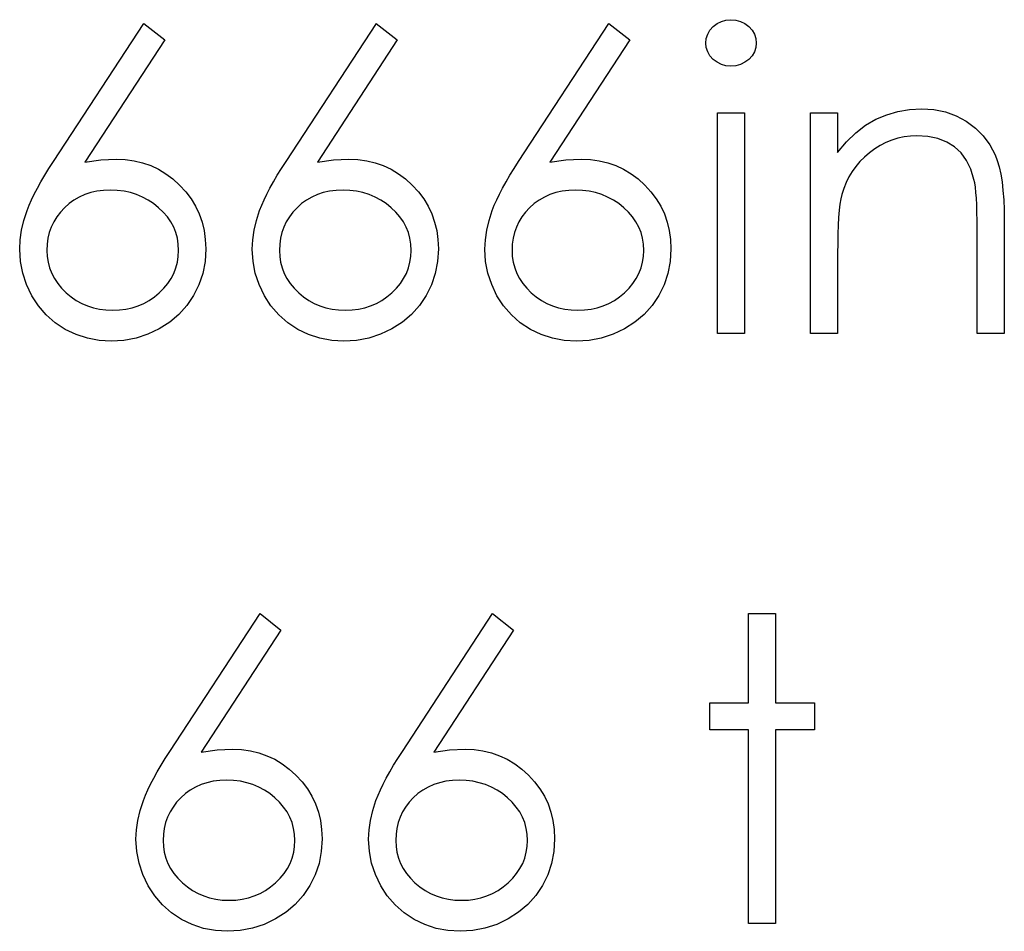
# Model space of a CAD drawing. Header units: inches. Extents: x 370 to 474, y 80 to 168.
# Tile 125 of 170: x 431.8 to 432.248, y 87.223 to 87.638. Entities that reach past the tile are written whole.
import ezdxf

# ---------------------------------------------------------------- set-up
doc = ezdxf.new("R2010")
doc.units = ezdxf.units.IN
doc.header["$LTSCALE"] = 0.5
doc.header["$MEASUREMENT"] = 0

msp = doc.modelspace()

# ---------------------------------------------------------------- linework, layer by layer
at = {"color": 7, "linetype": 'Continuous'}
for p, q in [((431.81512, 87.57352), (431.85625, 87.6364)), ((431.85625, 87.6364), (431.8658, 87.62892)), ((431.92112, 87.57352), (431.96225, 87.6364)), ((431.96224, 87.6364), (431.9718, 87.62892)), ((432.02711, 87.57352), (432.06824, 87.6364)), ((432.06824, 87.6364), (432.07779, 87.62892)), ((432.11431, 87.63342), (432.11578, 87.63504)), ((432.11578, 87.63504), (432.11754, 87.6364)), ((432.11754, 87.6364), (432.1195, 87.63739)), ((432.1195, 87.63739), (432.12157, 87.63797)), ((432.12157, 87.63797), (432.12384, 87.63816)), ((432.12383, 87.63816), (432.12613, 87.63797)), ((432.12613, 87.63797), (432.12825, 87.63739)), ((432.12825, 87.63739), (432.13021, 87.6364)), ((432.13021, 87.6364), (432.13198, 87.63504)), ((432.13198, 87.63504), (432.13347, 87.63342)), ((432.11263, 87.62963), (432.11326, 87.63159)), ((432.11326, 87.63159), (432.11431, 87.63342)), ((432.13347, 87.63342), (432.13452, 87.63159)), ((432.13452, 87.63159), (432.13515, 87.62963)), ((431.8658, 87.62892), (431.82939, 87.57324)), ((431.8658, 87.62892), (431.8658, 87.62892)), ((431.9718, 87.62892), (431.93539, 87.57324)), ((431.9718, 87.62892), (431.9718, 87.62892)), ((432.07779, 87.62892), (432.04138, 87.57324)), ((432.07779, 87.62892), (432.07779, 87.62892)), ((432.11241, 87.62751), (432.11263, 87.62963)), ((432.11263, 87.62544), (432.11241, 87.62751)), ((432.11241, 87.62751), (432.11241, 87.62751)), ((432.13515, 87.62963), (432.13537, 87.62751)), ((432.13537, 87.62751), (432.13515, 87.62544)), ((432.13537, 87.62751), (432.13537, 87.62751)), ((432.11326, 87.62351), (432.11263, 87.62544)), ((432.11431, 87.62171), (432.11326, 87.62351)), ((432.11578, 87.62008), (432.11431, 87.62171)), ((432.13347, 87.62171), (432.13198, 87.62008)), ((432.13452, 87.62351), (432.13347, 87.62171)), ((432.13515, 87.62544), (432.13452, 87.62351)), ((432.11754, 87.61873), (432.11578, 87.62008)), ((432.1195, 87.61774), (432.11754, 87.61873)), ((432.12157, 87.61716), (432.1195, 87.61774)), ((432.12384, 87.61696), (432.12157, 87.61716)), ((432.12613, 87.61716), (432.12384, 87.61696)), ((432.12384, 87.61696), (432.12384, 87.61696)), ((432.12825, 87.61774), (432.12613, 87.61716)), ((432.13021, 87.61873), (432.12825, 87.61774)), ((432.13198, 87.62008), (432.13021, 87.61873)), ((432.11771, 87.59576), (432.13007, 87.59576)), ((432.11771, 87.49507), (432.11771, 87.59576)), ((432.13007, 87.59576), (432.13007, 87.59576)), ((432.13007, 87.59576), (432.13007, 87.49507)), ((432.1601, 87.59576), (432.17247, 87.59576)), ((432.16011, 87.49507), (432.16011, 87.59576)), ((432.17247, 87.59576), (432.17247, 87.59576)), ((432.17247, 87.59576), (432.17247, 87.5776)), ((432.18994, 87.59278), (432.19483, 87.59485)), ((432.19483, 87.59485), (432.19994, 87.59634)), ((432.19994, 87.59634), (432.20526, 87.59723)), ((432.20526, 87.59723), (432.21079, 87.59753)), ((432.21079, 87.59753), (432.21079, 87.59753)), ((432.21079, 87.59753), (432.21636, 87.59717)), ((432.21636, 87.59717), (432.22161, 87.59612)), ((432.22161, 87.59612), (432.22652, 87.59433)), ((432.22652, 87.59433), (432.2311, 87.59184)), ((432.18078, 87.58663), (432.18525, 87.59005)), ((432.18525, 87.59005), (432.18994, 87.59278)), ((432.2311, 87.59184), (432.23524, 87.58875)), ((432.17653, 87.58246), (432.18078, 87.58663)), ((432.23524, 87.58875), (432.23883, 87.58516)), ((432.17247, 87.5776), (432.17653, 87.58246)), ((432.1919, 87.58086), (432.18939, 87.57929)), ((432.1945, 87.58216), (432.1919, 87.58086)), ((432.19718, 87.58326), (432.1945, 87.58216)), ((432.19991, 87.58409), (432.19718, 87.58326)), ((432.20275, 87.5847), (432.19991, 87.58409)), ((432.20565, 87.58505), (432.20275, 87.5847)), ((432.20863, 87.58516), (432.20565, 87.58505)), ((432.21366, 87.58486), (432.20863, 87.58516)), ((432.20863, 87.58516), (432.20863, 87.58516)), ((432.21818, 87.58392), (432.21366, 87.58486)), ((432.22221, 87.58238), (432.21818, 87.58392)), ((432.22575, 87.5802), (432.22221, 87.58238)), ((432.23883, 87.58516), (432.24181, 87.58108)), ((432.24181, 87.58108), (432.24421, 87.5765)), ((432.17247, 87.5776), (432.17247, 87.5776)), ((432.18696, 87.57749), (432.18467, 87.5755)), ((432.18939, 87.57929), (432.18696, 87.57749)), ((432.22876, 87.57741), (432.22575, 87.5802)), ((432.23124, 87.57401), (432.22876, 87.57741)), ((432.24421, 87.5765), (432.24521, 87.57393)), ((431.81305, 87.57031), (431.81512, 87.57352)), ((431.81512, 87.57352), (431.81512, 87.57352)), ((431.82939, 87.57324), (431.83668, 87.57423)), ((431.82939, 87.57324), (431.82939, 87.57324)), ((431.83668, 87.57423), (431.84366, 87.57456)), ((431.84366, 87.57456), (431.84366, 87.57456)), ((431.84366, 87.57456), (431.84786, 87.57437)), ((431.84786, 87.57437), (431.85186, 87.57382)), ((431.85186, 87.57382), (431.85573, 87.57291)), ((431.85573, 87.57291), (431.85942, 87.57161)), ((431.91905, 87.57031), (431.92112, 87.57352)), ((431.92112, 87.57352), (431.92112, 87.57352)), ((431.93539, 87.57324), (431.94268, 87.57423)), ((431.93539, 87.57324), (431.93539, 87.57324)), ((431.94268, 87.57423), (431.94966, 87.57456)), ((431.94966, 87.57456), (431.94966, 87.57456)), ((431.94966, 87.57456), (431.95385, 87.57437)), ((431.95385, 87.57437), (431.95786, 87.57382)), ((431.95786, 87.57382), (431.96172, 87.57291)), ((431.96172, 87.57291), (431.96542, 87.57161)), ((432.02504, 87.57031), (432.02711, 87.57352)), ((432.02711, 87.57352), (432.02711, 87.57352)), ((432.04138, 87.57324), (432.04867, 87.57423)), ((432.04138, 87.57324), (432.04138, 87.57324)), ((432.04867, 87.57423), (432.05566, 87.57456)), ((432.05566, 87.57456), (432.05566, 87.57456)), ((432.05566, 87.57456), (432.05985, 87.57437)), ((432.05985, 87.57437), (432.06385, 87.57382)), ((432.06385, 87.57382), (432.06772, 87.57291)), ((432.06772, 87.57291), (432.07142, 87.57161)), ((432.1826, 87.57343), (432.18073, 87.57122)), ((432.18467, 87.5755), (432.1826, 87.57343)), ((432.2332, 87.56998), (432.23124, 87.57401)), ((432.24521, 87.57393), (432.24606, 87.571)), ((431.81112, 87.56722), (431.81305, 87.57031)), ((431.85942, 87.57161), (431.86296, 87.56996)), ((431.86296, 87.56996), (431.86635, 87.56794)), ((431.86635, 87.56794), (431.86955, 87.56554)), ((431.91711, 87.56722), (431.91905, 87.57031)), ((431.96542, 87.57161), (431.96895, 87.56996)), ((431.96895, 87.56996), (431.97235, 87.56794)), ((431.97235, 87.56794), (431.97555, 87.56554)), ((432.02311, 87.56722), (432.02504, 87.57031)), ((432.07142, 87.57161), (432.07495, 87.56996)), ((432.07495, 87.56996), (432.07835, 87.56794)), ((432.07835, 87.56794), (432.08155, 87.56554)), ((432.17904, 87.56891), (432.17758, 87.56648)), ((432.18073, 87.57122), (432.17904, 87.56891)), ((432.23461, 87.56535), (432.2332, 87.56998)), ((432.24606, 87.571), (432.24678, 87.56777)), ((432.24678, 87.56777), (432.24739, 87.56419)), ((431.80778, 87.5614), (431.80938, 87.56427)), ((431.80938, 87.56427), (431.81112, 87.56722)), ((431.86955, 87.56554), (431.87262, 87.56278)), ((431.91377, 87.5614), (431.91538, 87.56427)), ((431.91538, 87.56427), (431.91711, 87.56722)), ((431.97555, 87.56554), (431.97861, 87.56278)), ((432.01977, 87.5614), (432.02137, 87.56427)), ((432.02137, 87.56427), (432.02311, 87.56722)), ((432.08155, 87.56554), (432.08461, 87.56278)), ((432.17631, 87.56394), (432.17523, 87.56126)), ((432.17758, 87.56648), (432.17631, 87.56394)), ((432.23494, 87.56374), (432.23461, 87.56535)), ((432.23461, 87.56535), (432.23461, 87.56535)), ((432.23524, 87.56176), (432.23494, 87.56374)), ((432.24739, 87.56419), (432.24783, 87.56027)), ((431.8051, 87.55607), (431.80637, 87.55867)), ((431.80637, 87.55867), (431.80778, 87.5614)), ((431.82939, 87.55844), (431.82685, 87.55731)), ((431.83207, 87.5593), (431.82939, 87.55844)), ((431.83491, 87.55994), (431.83207, 87.5593)), ((431.83792, 87.56029), (431.83491, 87.55994)), ((431.84107, 87.56043), (431.83792, 87.56029)), ((431.84421, 87.56029), (431.84107, 87.56043)), ((431.84728, 87.55994), (431.84421, 87.56029)), ((431.85018, 87.5593), (431.84728, 87.55994)), ((431.85299, 87.55844), (431.85018, 87.5593)), ((431.85567, 87.55731), (431.85299, 87.55844)), ((431.87262, 87.56278), (431.87541, 87.55974)), ((431.87541, 87.55974), (431.87784, 87.55654)), ((431.9111, 87.55607), (431.91237, 87.55867)), ((431.91237, 87.55867), (431.91377, 87.5614)), ((431.93539, 87.55844), (431.93285, 87.55731)), ((431.93807, 87.5593), (431.93539, 87.55844)), ((431.94091, 87.55994), (431.93807, 87.5593)), ((431.94392, 87.56029), (431.94091, 87.55994)), ((431.94706, 87.56043), (431.94392, 87.56029)), ((431.95021, 87.56029), (431.94706, 87.56043)), ((431.95327, 87.55994), (431.95021, 87.56029)), ((431.95617, 87.5593), (431.95327, 87.55994)), ((431.95899, 87.55844), (431.95617, 87.5593)), ((431.96167, 87.55731), (431.95899, 87.55844)), ((431.97861, 87.56278), (431.9814, 87.55974)), ((431.9814, 87.55974), (431.98383, 87.55654)), ((432.01709, 87.55607), (432.01836, 87.55867)), ((432.01836, 87.55867), (432.01977, 87.5614)), ((432.04138, 87.55844), (432.03884, 87.55731)), ((432.04406, 87.5593), (432.04138, 87.55844)), ((432.04691, 87.55994), (432.04406, 87.5593)), ((432.04991, 87.56029), (432.04691, 87.55994)), ((432.05306, 87.56043), (432.04991, 87.56029)), ((432.05621, 87.56029), (432.05306, 87.56043)), ((432.05927, 87.55994), (432.05621, 87.56029)), ((432.06217, 87.5593), (432.05927, 87.55994)), ((432.06499, 87.55844), (432.06217, 87.5593)), ((432.06766, 87.55731), (432.06499, 87.55844)), ((432.08461, 87.56278), (432.0874, 87.55974)), ((432.0874, 87.55974), (432.08983, 87.55654)), ((432.17438, 87.5585), (432.17394, 87.55646)), ((432.17523, 87.56126), (432.17438, 87.5585)), ((432.17438, 87.5585), (432.17438, 87.5585)), ((432.23549, 87.55944), (432.23524, 87.56176)), ((432.23571, 87.55676), (432.23549, 87.55944)), ((432.24783, 87.56027), (432.24816, 87.55602)), ((431.80402, 87.55356), (431.8051, 87.55607)), ((431.82221, 87.5543), (431.82012, 87.55243)), ((431.82445, 87.55593), (431.82221, 87.5543)), ((431.82685, 87.55731), (431.82445, 87.55593)), ((431.85826, 87.55593), (431.85567, 87.55731)), ((431.86069, 87.5543), (431.85826, 87.55593)), ((431.86304, 87.55243), (431.86069, 87.5543)), ((431.87784, 87.55654), (431.87988, 87.55317)), ((431.91002, 87.55356), (431.9111, 87.55607)), ((431.92821, 87.5543), (431.92611, 87.55243)), ((431.93045, 87.55593), (431.92821, 87.5543)), ((431.93285, 87.55731), (431.93045, 87.55593)), ((431.96426, 87.55593), (431.96167, 87.55731)), ((431.96669, 87.5543), (431.96426, 87.55593)), ((431.96904, 87.55243), (431.96669, 87.5543)), ((431.98383, 87.55654), (431.98587, 87.55317)), ((432.01602, 87.55356), (432.01709, 87.55607)), ((432.03421, 87.5543), (432.03211, 87.55243)), ((432.03644, 87.55593), (432.03421, 87.5543)), ((432.03884, 87.55731), (432.03644, 87.55593)), ((432.07026, 87.55593), (432.06766, 87.55731)), ((432.07269, 87.5543), (432.07026, 87.55593)), ((432.07503, 87.55243), (432.07269, 87.5543)), ((432.08983, 87.55654), (432.09187, 87.55317)), ((432.17355, 87.55403), (432.17322, 87.55124)), ((432.17394, 87.55646), (432.17355, 87.55403)), ((432.23588, 87.5537), (432.23571, 87.55676)), ((432.24816, 87.55602), (432.24838, 87.55141)), ((431.80162, 87.5466), (431.80309, 87.55119)), ((431.80309, 87.55119), (431.80402, 87.55356)), ((431.81824, 87.55038), (431.81661, 87.5482)), ((431.82012, 87.55243), (431.81824, 87.55038)), ((431.86517, 87.55038), (431.86304, 87.55243)), ((431.86701, 87.5482), (431.86517, 87.55038)), ((431.87988, 87.55317), (431.88153, 87.54964)), ((431.88153, 87.54964), (431.88283, 87.54591)), ((431.90762, 87.5466), (431.90908, 87.55119)), ((431.90908, 87.55119), (431.91002, 87.55356)), ((431.92424, 87.55038), (431.92261, 87.5482)), ((431.92611, 87.55243), (431.92424, 87.55038)), ((431.97116, 87.55038), (431.96904, 87.55243)), ((431.97301, 87.5482), (431.97116, 87.55038)), ((431.98587, 87.55317), (431.98753, 87.54964)), ((431.98753, 87.54964), (431.98883, 87.54591)), ((432.01362, 87.5466), (432.01508, 87.55119)), ((432.01508, 87.55119), (432.01602, 87.55356)), ((432.03023, 87.55038), (432.0286, 87.5482)), ((432.03211, 87.55243), (432.03023, 87.55038)), ((432.07716, 87.55038), (432.07503, 87.55243)), ((432.07901, 87.5482), (432.07716, 87.55038)), ((432.09187, 87.55317), (432.09353, 87.54964)), ((432.09353, 87.54964), (432.09482, 87.54591)), ((432.17322, 87.55124), (432.17294, 87.54804)), ((432.23599, 87.5503), (432.23588, 87.5537)), ((432.23604, 87.54655), (432.23599, 87.5503)), ((432.24838, 87.55141), (432.24844, 87.54649)), ((431.80057, 87.54213), (431.80162, 87.5466)), ((431.81523, 87.54594), (431.8141, 87.54357)), ((431.81661, 87.5482), (431.81523, 87.54594)), ((431.86859, 87.54594), (431.86701, 87.5482)), ((431.86989, 87.54357), (431.86859, 87.54594)), ((431.88283, 87.54591), (431.88377, 87.54202)), ((431.90657, 87.54213), (431.90762, 87.5466)), ((431.92123, 87.54594), (431.9201, 87.54357)), ((431.92261, 87.5482), (431.92123, 87.54594)), ((431.97458, 87.54594), (431.97301, 87.5482)), ((431.97588, 87.54357), (431.97458, 87.54594)), ((431.98883, 87.54591), (431.98977, 87.54202)), ((432.01257, 87.54213), (432.01362, 87.5466)), ((432.02722, 87.54594), (432.02609, 87.54357)), ((432.0286, 87.5482), (432.02722, 87.54594)), ((432.08058, 87.54594), (432.07901, 87.5482)), ((432.08188, 87.54357), (432.08058, 87.54594)), ((432.09482, 87.54591), (432.09576, 87.54202)), ((432.17294, 87.54804), (432.17275, 87.54448)), ((432.23607, 87.54243), (432.23604, 87.54655)), ((432.24844, 87.54649), (432.24844, 87.54649)), ((432.24844, 87.54649), (432.24844, 87.49507)), ((431.79994, 87.53774), (431.80057, 87.54213)), ((431.81322, 87.54108), (431.81258, 87.53849)), ((431.8141, 87.54357), (431.81322, 87.54108)), ((431.87088, 87.54108), (431.86989, 87.54357)), ((431.87157, 87.53849), (431.87088, 87.54108)), ((431.88377, 87.54202), (431.88432, 87.53796)), ((431.90594, 87.53774), (431.90657, 87.54213)), ((431.91921, 87.54108), (431.91858, 87.53849)), ((431.9201, 87.54357), (431.91921, 87.54108)), ((431.97688, 87.54108), (431.97588, 87.54357)), ((431.97757, 87.53849), (431.97688, 87.54108)), ((431.98977, 87.54202), (431.99032, 87.53796)), ((432.01193, 87.53774), (432.01257, 87.54213)), ((432.02521, 87.54108), (432.02457, 87.53849)), ((432.02609, 87.54357), (432.02521, 87.54108)), ((432.08287, 87.54108), (432.08188, 87.54357)), ((432.08356, 87.53849), (432.08287, 87.54108)), ((432.09576, 87.54202), (432.09631, 87.53796)), ((432.17258, 87.54053), (432.1725, 87.5362)), ((432.17275, 87.54448), (432.17258, 87.54053)), ((432.23607, 87.49507), (432.23607, 87.54243)), ((432.23607, 87.54243), (432.23607, 87.54243)), ((431.79972, 87.53349), (431.79994, 87.53774)), ((431.81258, 87.53849), (431.81222, 87.53581)), ((431.87201, 87.53581), (431.87157, 87.53849)), ((431.88432, 87.53796), (431.88452, 87.53374)), ((431.90571, 87.53349), (431.90594, 87.53774)), ((431.91858, 87.53849), (431.91822, 87.53581)), ((431.97801, 87.53581), (431.97757, 87.53849)), ((431.99032, 87.53796), (431.99051, 87.53374)), ((432.01171, 87.53349), (432.01193, 87.53774)), ((432.02457, 87.53849), (432.02422, 87.53581)), ((432.084, 87.53581), (432.08356, 87.53849)), ((432.09631, 87.53796), (432.09651, 87.53374)), ((432.1725, 87.5362), (432.17247, 87.53148)), ((431.80008, 87.52794), (431.79972, 87.53349)), ((431.79972, 87.53349), (431.79972, 87.53349)), ((431.81222, 87.53581), (431.81208, 87.53299)), ((431.81208, 87.53299), (431.81208, 87.53299)), ((431.81208, 87.53299), (431.81222, 87.53021)), ((431.87215, 87.53299), (431.87201, 87.53581)), ((431.87201, 87.53021), (431.87215, 87.53299)), ((431.87215, 87.53299), (431.87215, 87.53299)), ((431.88452, 87.53374), (431.88418, 87.52797)), ((431.88452, 87.53374), (431.88452, 87.53374)), ((431.90607, 87.52794), (431.90571, 87.53349)), ((431.90571, 87.53349), (431.90571, 87.53349)), ((431.91822, 87.53581), (431.91808, 87.53299)), ((431.91808, 87.53299), (431.91808, 87.53299)), ((431.91808, 87.53299), (431.91822, 87.53021)), ((431.97815, 87.53299), (431.97801, 87.53581)), ((431.97801, 87.53021), (431.97815, 87.53299)), ((431.97815, 87.53299), (431.97815, 87.53299)), ((431.99051, 87.53374), (431.99018, 87.52797)), ((431.99051, 87.53374), (431.99051, 87.53374)), ((432.01207, 87.52794), (432.01171, 87.53349)), ((432.01171, 87.53349), (432.01171, 87.53349)), ((432.02422, 87.53581), (432.02408, 87.53299)), ((432.02408, 87.53299), (432.02408, 87.53299)), ((432.02408, 87.53299), (432.02422, 87.53021)), ((432.08414, 87.53299), (432.084, 87.53581)), ((432.084, 87.53021), (432.08414, 87.53299)), ((432.08414, 87.53299), (432.08414, 87.53299)), ((432.09651, 87.53374), (432.09618, 87.52797)), ((432.09651, 87.53374), (432.09651, 87.53374)), ((432.17247, 87.53148), (432.17247, 87.53148)), ((432.17247, 87.53148), (432.17247, 87.49507)), ((431.8011, 87.52256), (431.80008, 87.52794)), ((431.81222, 87.53021), (431.81264, 87.52756)), ((431.81264, 87.52756), (431.81333, 87.52496)), ((431.87091, 87.52496), (431.8716, 87.52756)), ((431.8716, 87.52756), (431.87201, 87.53021)), ((431.88418, 87.52797), (431.88314, 87.52248)), ((431.90709, 87.52256), (431.90607, 87.52794)), ((431.91822, 87.53021), (431.91863, 87.52756)), ((431.91863, 87.52756), (431.91932, 87.52496)), ((431.9769, 87.52496), (431.97759, 87.52756)), ((431.97759, 87.52756), (431.97801, 87.53021)), ((431.99018, 87.52797), (431.98913, 87.52248)), ((432.01309, 87.52256), (432.01207, 87.52794)), ((432.02422, 87.53021), (432.02463, 87.52756)), ((432.02463, 87.52756), (432.02532, 87.52496)), ((432.0829, 87.52496), (432.08359, 87.52756)), ((432.08359, 87.52756), (432.084, 87.53021)), ((432.09618, 87.52797), (432.09513, 87.52248)), ((431.80284, 87.51737), (431.8011, 87.52256)), ((431.81333, 87.52496), (431.81429, 87.52251)), ((431.81429, 87.52251), (431.81551, 87.52013)), ((431.8687, 87.52013), (431.86994, 87.52251)), ((431.86994, 87.52251), (431.87091, 87.52496)), ((431.88314, 87.52248), (431.88142, 87.51729)), ((431.90883, 87.51737), (431.90709, 87.52256)), ((431.91932, 87.52496), (431.92029, 87.52251)), ((431.92029, 87.52251), (431.9215, 87.52013)), ((431.9747, 87.52013), (431.97594, 87.52251)), ((431.97594, 87.52251), (431.9769, 87.52496)), ((431.98913, 87.52248), (431.98742, 87.51729)), ((432.01483, 87.51737), (432.01309, 87.52256)), ((432.02532, 87.52496), (432.02629, 87.52251)), ((432.02629, 87.52251), (432.0275, 87.52013)), ((432.08069, 87.52013), (432.08193, 87.52251)), ((432.08193, 87.52251), (432.0829, 87.52496)), ((432.09513, 87.52248), (432.09342, 87.51729)), ((431.81551, 87.52013), (431.81703, 87.5179)), ((431.86721, 87.5179), (431.8687, 87.52013)), ((431.9215, 87.52013), (431.92302, 87.5179)), ((431.9732, 87.5179), (431.9747, 87.52013)), ((432.0275, 87.52013), (432.02902, 87.5179)), ((432.0792, 87.5179), (432.08069, 87.52013)), ((431.80524, 87.51232), (431.80284, 87.51737)), ((431.81703, 87.5179), (431.81879, 87.51571)), ((431.81879, 87.51571), (431.82086, 87.51367)), ((431.82086, 87.51367), (431.82313, 87.5118)), ((431.86108, 87.5118), (431.86334, 87.51367)), ((431.86334, 87.51367), (431.86541, 87.51571)), ((431.86541, 87.51571), (431.86721, 87.5179)), ((431.88142, 87.51729), (431.87899, 87.51235)), ((431.91124, 87.51232), (431.90883, 87.51737)), ((431.92302, 87.5179), (431.92479, 87.51571)), ((431.92479, 87.51571), (431.92686, 87.51367)), ((431.92686, 87.51367), (431.92912, 87.5118)), ((431.96708, 87.5118), (431.96934, 87.51367)), ((431.96934, 87.51367), (431.97141, 87.51571)), ((431.97141, 87.51571), (431.9732, 87.5179)), ((431.98742, 87.51729), (431.98499, 87.51235)), ((432.01723, 87.51232), (432.01483, 87.51737)), ((432.02902, 87.5179), (432.03078, 87.51571)), ((432.03078, 87.51571), (432.03286, 87.51367)), ((432.03286, 87.51367), (432.03512, 87.5118)), ((432.07307, 87.5118), (432.07534, 87.51367)), ((432.07534, 87.51367), (432.07741, 87.51571)), ((432.07741, 87.51571), (432.0792, 87.5179)), ((432.09342, 87.51729), (432.09099, 87.51235)), ((431.80825, 87.50765), (431.80524, 87.51232)), ((431.82313, 87.5118), (431.8255, 87.51017)), ((431.8255, 87.51017), (431.82798, 87.50879)), ((431.85625, 87.50879), (431.85873, 87.51017)), ((431.85873, 87.51017), (431.86108, 87.5118)), ((431.87899, 87.51235), (431.87596, 87.50782)), ((431.91424, 87.50765), (431.91124, 87.51232)), ((431.92912, 87.5118), (431.9315, 87.51017)), ((431.9315, 87.51017), (431.93398, 87.50879)), ((431.96225, 87.50879), (431.96473, 87.51017)), ((431.96473, 87.51017), (431.96708, 87.5118)), ((431.98499, 87.51235), (431.98195, 87.50782)), ((432.02024, 87.50765), (432.01723, 87.51232)), ((432.03512, 87.5118), (432.03749, 87.51017)), ((432.03749, 87.51017), (432.03998, 87.50879)), ((432.06824, 87.50879), (432.07073, 87.51017)), ((432.07073, 87.51017), (432.07307, 87.5118)), ((432.09099, 87.51235), (432.08795, 87.50782)), ((431.81181, 87.50354), (431.80825, 87.50765)), ((431.82798, 87.50879), (431.83058, 87.50768)), ((431.83058, 87.50768), (431.83328, 87.5068)), ((431.83328, 87.5068), (431.83613, 87.50616)), ((431.83613, 87.50616), (431.83905, 87.50581)), ((431.83905, 87.50581), (431.84212, 87.50567)), ((431.84212, 87.50567), (431.84518, 87.50581)), ((431.84212, 87.50567), (431.84212, 87.50567)), ((431.84518, 87.50581), (431.84811, 87.50616)), ((431.84811, 87.50616), (431.85095, 87.5068)), ((431.85095, 87.5068), (431.85365, 87.50768)), ((431.85365, 87.50768), (431.85625, 87.50879)), ((431.87596, 87.50782), (431.87231, 87.50379)), ((431.9178, 87.50354), (431.91424, 87.50765)), ((431.93398, 87.50879), (431.93657, 87.50768)), ((431.93657, 87.50768), (431.93928, 87.5068)), ((431.93928, 87.5068), (431.94212, 87.50616)), ((431.94212, 87.50616), (431.94505, 87.50581)), ((431.94505, 87.50581), (431.94811, 87.50567)), ((431.94811, 87.50567), (431.95118, 87.50581)), ((431.94811, 87.50567), (431.94811, 87.50567)), ((431.95118, 87.50581), (431.9541, 87.50616)), ((431.9541, 87.50616), (431.95695, 87.5068)), ((431.95695, 87.5068), (431.95965, 87.50768)), ((431.95965, 87.50768), (431.96225, 87.50879)), ((431.98195, 87.50782), (431.97831, 87.50379)), ((432.0238, 87.50354), (432.02024, 87.50765)), ((432.03998, 87.50879), (432.04257, 87.50768)), ((432.04257, 87.50768), (432.04528, 87.5068)), ((432.04528, 87.5068), (432.04812, 87.50616)), ((432.04812, 87.50616), (432.05105, 87.50581)), ((432.05105, 87.50581), (432.05411, 87.50567)), ((432.05411, 87.50567), (432.05717, 87.50581)), ((432.05411, 87.50567), (432.05411, 87.50567)), ((432.05717, 87.50581), (432.0601, 87.50616)), ((432.0601, 87.50616), (432.06294, 87.5068)), ((432.06294, 87.5068), (432.06565, 87.50768)), ((432.06565, 87.50768), (432.06824, 87.50879)), ((432.08795, 87.50782), (432.08431, 87.50379)), ((431.81587, 87.49998), (431.81181, 87.50354)), ((431.86812, 87.50023), (431.86332, 87.49717)), ((431.87231, 87.50379), (431.86812, 87.50023)), ((431.92186, 87.49998), (431.9178, 87.50354)), ((431.97412, 87.50023), (431.96931, 87.49717)), ((431.97831, 87.50379), (431.97412, 87.50023)), ((432.02786, 87.49998), (432.0238, 87.50354)), ((432.08011, 87.50023), (432.07531, 87.49717)), ((432.08431, 87.50379), (432.08011, 87.50023)), ((431.82045, 87.49697), (431.81587, 87.49998)), ((431.82539, 87.4946), (431.82045, 87.49697)), ((431.86332, 87.49717), (431.85815, 87.49471)), ((431.92644, 87.49697), (431.92186, 87.49998)), ((431.93139, 87.4946), (431.92644, 87.49697)), ((431.96931, 87.49717), (431.96415, 87.49471)), ((432.03244, 87.49697), (432.02786, 87.49998)), ((432.03738, 87.4946), (432.03244, 87.49697)), ((432.07531, 87.49717), (432.07015, 87.49471)), ((431.83055, 87.49289), (431.82539, 87.4946)), ((431.83591, 87.49187), (431.83055, 87.49289)), ((431.84145, 87.49153), (431.83591, 87.49187)), ((431.84722, 87.49189), (431.84145, 87.49153)), ((431.84145, 87.49153), (431.84145, 87.49153)), ((431.85277, 87.49294), (431.84722, 87.49189)), ((431.85815, 87.49471), (431.85277, 87.49294)), ((431.93655, 87.49289), (431.93139, 87.4946)), ((431.9419, 87.49187), (431.93655, 87.49289)), ((431.94745, 87.49153), (431.9419, 87.49187)), ((431.95322, 87.49189), (431.94745, 87.49153)), ((431.94745, 87.49153), (431.94745, 87.49153)), ((431.95877, 87.49294), (431.95322, 87.49189)), ((431.96415, 87.49471), (431.95877, 87.49294)), ((432.04254, 87.49289), (432.03738, 87.4946)), ((432.0479, 87.49187), (432.04254, 87.49289)), ((432.05345, 87.49153), (432.0479, 87.49187)), ((432.05922, 87.49189), (432.05345, 87.49153)), ((432.05345, 87.49153), (432.05345, 87.49153)), ((432.06476, 87.49294), (432.05922, 87.49189)), ((432.07015, 87.49471), (432.06476, 87.49294)), ((432.13007, 87.49507), (432.11771, 87.49507)), ((432.11771, 87.49507), (432.11771, 87.49507)), ((432.13007, 87.49507), (432.13007, 87.49507)), ((432.17247, 87.49507), (432.16011, 87.49507)), ((432.16011, 87.49507), (432.16011, 87.49507)), ((432.17247, 87.49507), (432.17247, 87.49507)), ((432.24844, 87.49507), (432.23607, 87.49507)), ((432.23607, 87.49507), (432.23607, 87.49507)), ((432.24844, 87.49507), (432.24844, 87.49507)), ((431.86812, 87.30449), (431.90925, 87.36737)), ((431.90925, 87.36737), (431.9188, 87.35989)), ((431.97412, 87.30449), (432.01524, 87.36737)), ((432.01524, 87.36737), (432.02479, 87.35989)), ((432.13184, 87.36737), (432.14421, 87.36737)), ((432.13184, 87.32674), (432.13184, 87.36737)), ((432.14421, 87.36737), (432.14421, 87.36737)), ((432.14421, 87.36737), (432.14421, 87.32674)), ((431.9188, 87.35989), (431.88239, 87.30421)), ((431.9188, 87.35989), (431.9188, 87.35989)), ((432.02479, 87.35989), (431.98839, 87.30421)), ((432.02479, 87.35989), (432.02479, 87.35989)), ((432.11417, 87.31437), (432.11417, 87.32674)), ((432.11417, 87.32674), (432.11417, 87.32674)), ((432.11417, 87.32674), (432.13184, 87.32674)), ((432.13184, 87.32674), (432.13184, 87.32674)), ((432.14421, 87.32674), (432.14421, 87.32674)), ((432.14421, 87.32674), (432.16187, 87.32674)), ((432.16187, 87.32674), (432.16187, 87.32674)), ((432.16187, 87.32674), (432.16187, 87.31437)), ((432.13184, 87.31437), (432.11417, 87.31437)), ((432.11417, 87.31437), (432.11417, 87.31437)), ((432.13184, 87.22604), (432.13184, 87.31437)), ((432.13184, 87.31437), (432.13184, 87.31437)), ((432.16187, 87.31437), (432.14421, 87.31437)), ((432.14421, 87.31437), (432.14421, 87.31437)), ((432.14421, 87.31437), (432.14421, 87.22604)), ((432.16187, 87.31437), (432.16187, 87.31437)), ((431.86605, 87.30129), (431.86812, 87.30449)), ((431.86812, 87.30449), (431.86812, 87.30449)), ((431.88239, 87.30421), (431.88968, 87.3052)), ((431.88239, 87.30421), (431.88239, 87.30421)), ((431.88968, 87.3052), (431.89666, 87.30554)), ((431.89666, 87.30554), (431.89666, 87.30554)), ((431.89666, 87.30554), (431.90086, 87.30534)), ((431.90086, 87.30534), (431.90486, 87.30479)), ((431.90486, 87.30479), (431.90872, 87.30388)), ((431.90872, 87.30388), (431.91242, 87.30258)), ((431.91242, 87.30258), (431.91596, 87.30093)), ((431.97205, 87.30129), (431.97412, 87.30449)), ((431.97412, 87.30449), (431.97412, 87.30449)), ((431.98839, 87.30421), (431.99567, 87.3052)), ((431.98839, 87.30421), (431.98839, 87.30421)), ((431.99567, 87.3052), (432.00266, 87.30554)), ((432.00266, 87.30554), (432.00266, 87.30554)), ((432.00266, 87.30554), (432.00685, 87.30534)), ((432.00685, 87.30534), (432.01086, 87.30479)), ((432.01086, 87.30479), (432.01472, 87.30388)), ((432.01472, 87.30388), (432.01842, 87.30258)), ((432.01842, 87.30258), (432.02195, 87.30093)), ((431.86238, 87.29524), (431.86412, 87.29819)), ((431.86412, 87.29819), (431.86605, 87.30129)), ((431.91596, 87.30093), (431.91935, 87.29891)), ((431.91935, 87.29891), (431.92255, 87.29651)), ((431.96837, 87.29524), (431.97011, 87.29819)), ((431.97011, 87.29819), (431.97205, 87.30129)), ((432.02195, 87.30093), (432.02535, 87.29891)), ((432.02535, 87.29891), (432.02855, 87.29651)), ((431.86078, 87.29237), (431.86238, 87.29524)), ((431.92255, 87.29651), (431.92562, 87.29375)), ((431.92562, 87.29375), (431.9284, 87.29071)), ((431.96677, 87.29237), (431.96837, 87.29524)), ((432.02855, 87.29651), (432.03161, 87.29375)), ((432.03161, 87.29375), (432.0344, 87.29071)), ((431.8581, 87.28704), (431.85937, 87.28964)), ((431.85937, 87.28964), (431.86078, 87.29237)), ((431.88239, 87.28942), (431.87985, 87.28828)), ((431.88507, 87.29027), (431.88239, 87.28942)), ((431.88791, 87.29091), (431.88507, 87.29027)), ((431.89092, 87.29127), (431.88791, 87.29091)), ((431.89407, 87.2914), (431.89092, 87.29127)), ((431.89721, 87.29127), (431.89407, 87.2914)), ((431.90028, 87.29091), (431.89721, 87.29127)), ((431.90318, 87.29027), (431.90028, 87.29091)), ((431.90599, 87.28942), (431.90318, 87.29027)), ((431.90867, 87.28828), (431.90599, 87.28942)), ((431.9284, 87.29071), (431.93083, 87.28751)), ((431.9641, 87.28704), (431.96537, 87.28964)), ((431.96537, 87.28964), (431.96677, 87.29237)), ((431.98839, 87.28942), (431.98585, 87.28828)), ((431.99106, 87.29027), (431.98839, 87.28942)), ((431.99391, 87.29091), (431.99106, 87.29027)), ((431.99692, 87.29127), (431.99391, 87.29091)), ((432.00006, 87.2914), (431.99692, 87.29127)), ((432.00321, 87.29127), (432.00006, 87.2914)), ((432.00627, 87.29091), (432.00321, 87.29127)), ((432.00917, 87.29027), (432.00627, 87.29091)), ((432.01199, 87.28942), (432.00917, 87.29027)), ((432.01466, 87.28828), (432.01199, 87.28942)), ((432.0344, 87.29071), (432.03683, 87.28751)), ((431.85702, 87.28453), (431.8581, 87.28704)), ((431.87521, 87.28528), (431.87312, 87.2834)), ((431.87745, 87.2869), (431.87521, 87.28528)), ((431.87985, 87.28828), (431.87745, 87.2869)), ((431.91126, 87.2869), (431.90867, 87.28828)), ((431.91369, 87.28528), (431.91126, 87.2869)), ((431.91604, 87.2834), (431.91369, 87.28528)), ((431.93083, 87.28751), (431.93288, 87.28414)), ((431.96302, 87.28453), (431.9641, 87.28704)), ((431.98121, 87.28528), (431.97911, 87.2834)), ((431.98345, 87.2869), (431.98121, 87.28528)), ((431.98585, 87.28828), (431.98345, 87.2869)), ((432.01726, 87.2869), (432.01466, 87.28828)), ((432.01969, 87.28528), (432.01726, 87.2869)), ((432.02203, 87.2834), (432.01969, 87.28528)), ((432.03683, 87.28751), (432.03887, 87.28414)), ((431.85462, 87.27757), (431.85608, 87.28216)), ((431.85608, 87.28216), (431.85702, 87.28453)), ((431.87124, 87.28136), (431.86961, 87.27917)), ((431.87312, 87.2834), (431.87124, 87.28136)), ((431.91816, 87.28136), (431.91604, 87.2834)), ((431.92001, 87.27917), (431.91816, 87.28136)), ((431.93288, 87.28414), (431.93453, 87.28061)), ((431.93453, 87.28061), (431.93583, 87.27688)), ((431.96062, 87.27757), (431.96208, 87.28216)), ((431.96208, 87.28216), (431.96302, 87.28453)), ((431.97723, 87.28136), (431.97561, 87.27917)), ((431.97911, 87.2834), (431.97723, 87.28136)), ((432.02416, 87.28136), (432.02203, 87.2834)), ((432.02601, 87.27917), (432.02416, 87.28136)), ((432.03887, 87.28414), (432.04053, 87.28061)), ((432.04053, 87.28061), (432.04183, 87.27688)), ((431.85357, 87.2731), (431.85462, 87.27757)), ((431.86823, 87.27691), (431.8671, 87.27454)), ((431.86961, 87.27917), (431.86823, 87.27691)), ((431.92159, 87.27691), (431.92001, 87.27917)), ((431.92288, 87.27454), (431.92159, 87.27691)), ((431.93583, 87.27688), (431.93677, 87.27299)), ((431.95957, 87.2731), (431.96062, 87.27757)), ((431.97423, 87.27691), (431.97309, 87.27454)), ((431.97561, 87.27917), (431.97423, 87.27691)), ((432.02758, 87.27691), (432.02601, 87.27917)), ((432.02888, 87.27454), (432.02758, 87.27691)), ((432.04183, 87.27688), (432.04276, 87.27299)), ((431.85294, 87.26871), (431.85357, 87.2731)), ((431.86621, 87.27205), (431.86558, 87.26946)), ((431.8671, 87.27454), (431.86621, 87.27205)), ((431.92388, 87.27205), (431.92288, 87.27454)), ((431.92457, 87.26946), (431.92388, 87.27205)), ((431.93677, 87.27299), (431.93732, 87.26893)), ((431.95893, 87.26871), (431.95957, 87.2731)), ((431.97221, 87.27205), (431.97158, 87.26946)), ((431.97309, 87.27454), (431.97221, 87.27205)), ((432.02987, 87.27205), (432.02888, 87.27454)), ((432.03056, 87.26946), (432.02987, 87.27205)), ((432.04276, 87.27299), (432.04332, 87.26893)), ((431.85272, 87.26446), (431.85294, 87.26871)), ((431.86522, 87.26678), (431.86508, 87.26397)), ((431.86558, 87.26946), (431.86522, 87.26678)), ((431.92501, 87.26678), (431.92457, 87.26946)), ((431.92515, 87.26397), (431.92501, 87.26678)), ((431.93732, 87.26893), (431.93751, 87.26471)), ((431.95871, 87.26446), (431.95893, 87.26871)), ((431.97122, 87.26678), (431.97108, 87.26397)), ((431.97158, 87.26946), (431.97122, 87.26678)), ((432.03101, 87.26678), (432.03056, 87.26946)), ((432.03114, 87.26397), (432.03101, 87.26678)), ((432.04332, 87.26893), (432.04351, 87.26471)), ((431.85308, 87.25891), (431.85272, 87.26446)), ((431.85272, 87.26446), (431.85272, 87.26446)), ((431.86508, 87.26397), (431.86508, 87.26397)), ((431.86508, 87.26397), (431.86522, 87.26118)), ((431.92501, 87.26118), (431.92515, 87.26397)), ((431.92515, 87.26397), (431.92515, 87.26397)), ((431.93751, 87.26471), (431.93718, 87.25894)), ((431.93751, 87.26471), (431.93751, 87.26471)), ((431.95907, 87.25891), (431.95871, 87.26446)), ((431.95871, 87.26446), (431.95871, 87.26446)), ((431.97108, 87.26397), (431.97108, 87.26397)), ((431.97108, 87.26397), (431.97122, 87.26118)), ((432.03101, 87.26118), (432.03114, 87.26397)), ((432.03114, 87.26397), (432.03114, 87.26397)), ((432.04351, 87.26471), (432.04318, 87.25894)), ((432.04351, 87.26471), (432.04351, 87.26471)), ((431.8541, 87.25353), (431.85308, 87.25891)), ((431.86522, 87.26118), (431.86563, 87.25853)), ((431.86563, 87.25853), (431.86632, 87.25593)), ((431.92391, 87.25593), (431.9246, 87.25853)), ((431.9246, 87.25853), (431.92501, 87.26118)), ((431.93718, 87.25894), (431.93613, 87.25345)), ((431.96009, 87.25353), (431.95907, 87.25891)), ((431.97122, 87.26118), (431.97163, 87.25853)), ((431.97163, 87.25853), (431.97232, 87.25593)), ((432.0299, 87.25593), (432.03059, 87.25853)), ((432.03059, 87.25853), (432.03101, 87.26118)), ((432.04318, 87.25894), (432.04213, 87.25345)), ((431.85584, 87.24834), (431.8541, 87.25353)), ((431.86632, 87.25593), (431.86729, 87.25348)), ((431.86729, 87.25348), (431.86851, 87.2511)), ((431.9217, 87.2511), (431.92294, 87.25348)), ((431.92294, 87.25348), (431.92391, 87.25593)), ((431.93613, 87.25345), (431.93442, 87.24826)), ((431.96183, 87.24834), (431.96009, 87.25353)), ((431.97232, 87.25593), (431.97329, 87.25348)), ((431.97329, 87.25348), (431.9745, 87.2511)), ((432.02769, 87.2511), (432.02894, 87.25348)), ((432.02894, 87.25348), (432.0299, 87.25593)), ((432.04213, 87.25345), (432.04042, 87.24826)), ((431.86851, 87.2511), (431.87002, 87.24887)), ((431.87002, 87.24887), (431.87179, 87.24669)), ((431.91841, 87.24669), (431.92021, 87.24887)), ((431.92021, 87.24887), (431.9217, 87.2511)), ((431.9745, 87.2511), (431.97602, 87.24887)), ((431.97602, 87.24887), (431.97779, 87.24669)), ((432.02441, 87.24669), (432.0262, 87.24887)), ((432.0262, 87.24887), (432.02769, 87.2511)), ((431.85824, 87.24329), (431.85584, 87.24834)), ((431.87179, 87.24669), (431.87386, 87.24464)), ((431.87386, 87.24464), (431.87612, 87.24277)), ((431.91408, 87.24277), (431.91634, 87.24464)), ((431.91634, 87.24464), (431.91841, 87.24669)), ((431.93442, 87.24826), (431.93199, 87.24332)), ((431.96423, 87.24329), (431.96183, 87.24834)), ((431.97779, 87.24669), (431.97986, 87.24464)), ((431.97986, 87.24464), (431.98212, 87.24277)), ((432.02007, 87.24277), (432.02234, 87.24464)), ((432.02234, 87.24464), (432.02441, 87.24669)), ((432.04042, 87.24826), (432.03799, 87.24332)), ((431.86125, 87.23863), (431.85824, 87.24329)), ((431.87612, 87.24277), (431.8785, 87.24114)), ((431.8785, 87.24114), (431.88098, 87.23976)), ((431.88098, 87.23976), (431.88358, 87.23865)), ((431.90665, 87.23865), (431.90925, 87.23976)), ((431.90925, 87.23976), (431.91173, 87.24114)), ((431.91173, 87.24114), (431.91408, 87.24277)), ((431.93199, 87.24332), (431.92896, 87.23879)), ((431.96724, 87.23863), (431.96423, 87.24329)), ((431.98212, 87.24277), (431.98449, 87.24114)), ((431.98449, 87.24114), (431.98698, 87.23976)), ((431.98698, 87.23976), (431.98957, 87.23865)), ((432.01265, 87.23865), (432.01524, 87.23976)), ((432.01524, 87.23976), (432.01773, 87.24114)), ((432.01773, 87.24114), (432.02007, 87.24277)), ((432.03799, 87.24332), (432.03495, 87.23879)), ((431.86481, 87.23451), (431.86125, 87.23863)), ((431.88358, 87.23865), (431.88628, 87.23777)), ((431.88628, 87.23777), (431.88913, 87.23714)), ((431.88913, 87.23714), (431.89205, 87.23678)), ((431.89205, 87.23678), (431.89511, 87.23664)), ((431.89511, 87.23664), (431.89818, 87.23678)), ((431.89511, 87.23664), (431.89511, 87.23664)), ((431.89818, 87.23678), (431.9011, 87.23714)), ((431.9011, 87.23714), (431.90395, 87.23777)), ((431.90395, 87.23777), (431.90665, 87.23865)), ((431.92896, 87.23879), (431.92531, 87.23476)), ((431.9708, 87.23451), (431.96724, 87.23863)), ((431.98957, 87.23865), (431.99228, 87.23777)), ((431.99228, 87.23777), (431.99512, 87.23714)), ((431.99512, 87.23714), (431.99805, 87.23678)), ((431.99805, 87.23678), (432.00111, 87.23664)), ((432.00111, 87.23664), (432.00418, 87.23678)), ((432.00111, 87.23664), (432.00111, 87.23664)), ((432.00418, 87.23678), (432.0071, 87.23714)), ((432.0071, 87.23714), (432.00994, 87.23777)), ((432.00994, 87.23777), (432.01265, 87.23865)), ((432.03495, 87.23879), (432.03131, 87.23476)), ((431.86886, 87.23095), (431.86481, 87.23451)), ((431.87345, 87.22794), (431.86886, 87.23095)), ((431.92112, 87.2312), (431.91631, 87.22814)), ((431.92531, 87.23476), (431.92112, 87.2312)), ((431.97486, 87.23095), (431.9708, 87.23451)), ((431.97944, 87.22794), (431.97486, 87.23095)), ((432.02711, 87.2312), (432.02231, 87.22814)), ((432.03131, 87.23476), (432.02711, 87.2312)), ((431.87839, 87.22557), (431.87345, 87.22794)), ((431.91631, 87.22814), (431.91115, 87.22568)), ((431.98438, 87.22557), (431.97944, 87.22794)), ((432.02231, 87.22814), (432.01715, 87.22568)), ((431.88355, 87.22386), (431.87839, 87.22557)), ((431.8889, 87.22284), (431.88355, 87.22386)), ((431.89445, 87.22251), (431.8889, 87.22284)), ((431.90022, 87.22286), (431.89445, 87.22251)), ((431.89445, 87.22251), (431.89445, 87.22251)), ((431.90577, 87.22391), (431.90022, 87.22286)), ((431.91115, 87.22568), (431.90577, 87.22391)), ((431.98955, 87.22386), (431.98438, 87.22557)), ((431.9949, 87.22284), (431.98955, 87.22386)), ((432.00045, 87.22251), (431.9949, 87.22284)), ((432.00622, 87.22286), (432.00045, 87.22251)), ((432.00045, 87.22251), (432.00045, 87.22251)), ((432.01177, 87.22391), (432.00622, 87.22286)), ((432.01715, 87.22568), (432.01177, 87.22391)), ((432.14421, 87.22604), (432.13184, 87.22604)), ((432.13184, 87.22604), (432.13184, 87.22604)), ((432.14421, 87.22604), (432.14421, 87.22604))]:
    msp.add_line(p, q, dxfattribs=at)

doc.saveas('drawing.dxf')
